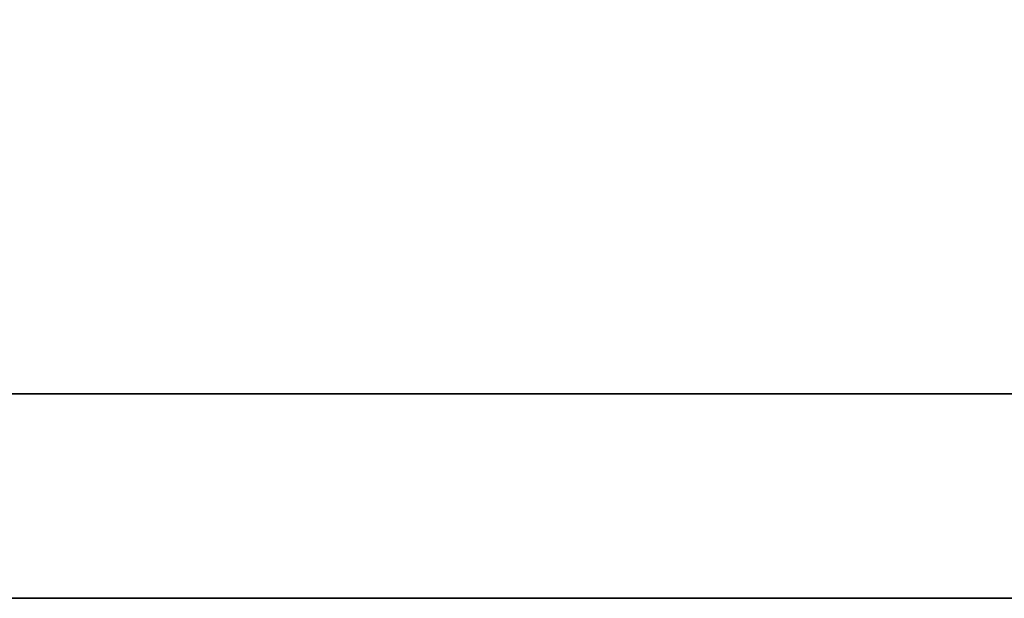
# Model space of a CAD drawing. Header units: millimetres. Extents: x -75 to 176, y -426 to -259.
# Tile 14 of 56: x 108.245 to 108.91, y -337.909 to -337.518. Entities that reach past the tile are written whole.
import ezdxf

# ---------------------------------------------------------------- set-up
doc = ezdxf.new("R2010")
doc.units = ezdxf.units.MM
doc.header["$LTSCALE"] = 0.1
doc.layers.add('CHA', color=7, linetype='CONTINUOUS')
doc.layers.add('layer 1', color=7, linetype='CONTINUOUS')

# ---------------------------------------------------------------- blocks, each defined once
blk = doc.blocks.new('TBI MOTION logo(完整正式版)')
at = {"layer": 'layer 1', "color": 22, "lineweight": 35}
blk.add_open_spline([(75.90875, -9.47875), (75.90875, -9.47875), (75.90875, -12.28625), (75.90875, -12.28625), (75.90875, -12.28625), (75.90875, -12.28625), (75.90875, -12.47875), (75.90875, -12.47875), (75.90875, -12.47875), (75.90875, -12.47875), (75.71625, -12.47875), (75.71625, -12.47875), (75.71625, -12.47875), (75.71625, -12.47875), (-88.32875, -12.47875), (-88.32875, -12.47875), (-88.32875, -12.47875), (-88.32875, -12.47875), (-88.32875, -13.29375), (-88.32875, -13.29375), (-88.32875, -13.29375), (-88.32875, -13.29375), (82.89125, -13.29375), (82.89125, -13.29375), (82.89125, -13.29375), (82.89125, -13.29375), (75.90875, -9.47875), (75.90875, -9.47875)], degree=3, knots=[0, 0, 0, 0, 0.1428571, 0.1428571, 0.1428571, 0.1428572, 0.2857143, 0.2857143, 0.2857143, 0.2857143, 0.4285714, 0.4285714, 0.4285714, 0.4285714, 0.5714286, 0.5714286, 0.5714286, 0.5714286, 0.7142857, 0.7142857, 0.7142857, 0.7142857, 0.8571429, 0.8571429, 0.8571429, 0.8571429, 1, 1, 1, 1], dxfattribs=at)

msp = doc.modelspace()

# ---------------------------------------------------------------- block references
at = {"layer": 'CHA', "color": 7, "xscale": 0.169477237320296, "yscale": 0.169477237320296, "zscale": 0.169477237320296}
msp.add_blockref('TBI MOTION logo(完整正式版)', (104.93682, -335.65573), dxfattribs=at)

doc.saveas('drawing.dxf')
